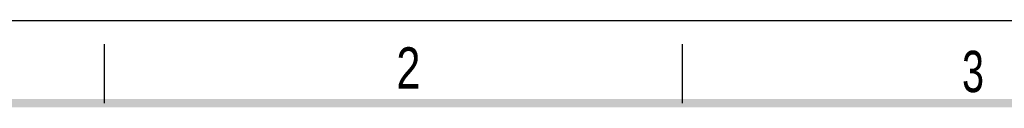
# Model space of a CAD drawing. Header units: millimetres. Extents: x 0 to 210, y 0 to 297.
# Tile 13 of 15: x 49 to 132, y 290 to 297. Entities that reach past the tile are written whole.
import ezdxf

# ---------------------------------------------------------------- set-up
doc = ezdxf.new("R2010")
doc.units = ezdxf.units.MM
doc.header["$LTSCALE"] = 19.36
doc.layers.get('0').update_dxf_attribs({"linetype": 'CONTINUOUS'})
doc.styles.add('TEXTSTYLE_2', font='txt', dxfattribs={"width": 0.75})

msp = doc.modelspace()

# ---------------------------------------------------------------- linework, layer by layer
at = {"color": 2, "linetype": 'CONTINUOUS'}
for p, q in [((0, 297), (210, 297)), ((56, 290), (56, 295)), ((105, 290), (105, 295))]:
    msp.add_line(p, q, dxfattribs=at)
at = {"color": 7, "linetype": 'CONTINUOUS', "const_width": 0.7}
msp.add_lwpolyline([(7, 290), (203, 290)], dxfattribs=at)

# ---------------------------------------------------------------- texts
at = {"color": 5, "linetype": 'CONTINUOUS', "style": 'TEXTSTYLE_2'}
for s, width, p in [('2', 0.785714, (80.73138, 291.23958)), ('3', 0.714286, (128.68391, 290.94286))]:
    msp.add_text(s, height=3.5, dxfattribs=dict(at, width=width)).set_placement(p)

doc.saveas('drawing.dxf')
